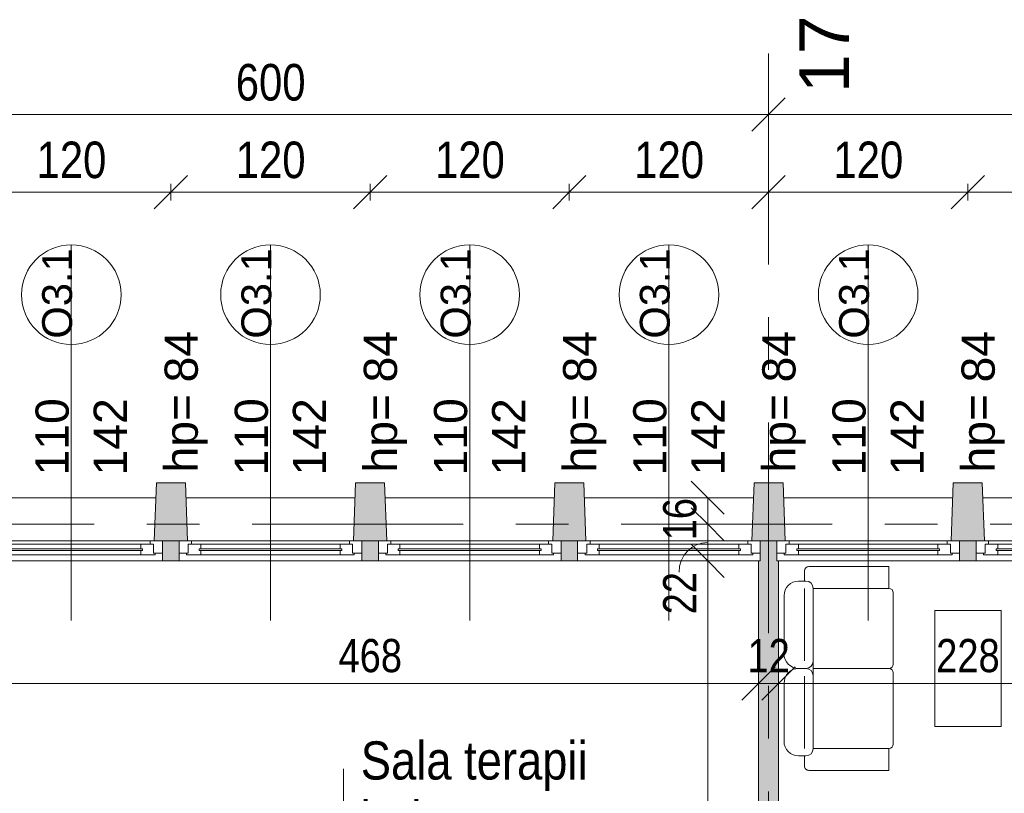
# Model space of a CAD drawing. Header units: centimetres. Extents: x -1737 to 22393, y -8842 to 3838.
# Tile 114 of 174: x -477 to 116, y 3371 to 3837. Entities that reach past the tile are written whole.
import ezdxf

# ---------------------------------------------------------------- set-up
doc = ezdxf.new("R2010")
doc.units = ezdxf.units.CM
doc.linetypes.add('Oś', pattern=[222.25, 127, -31.75, 31.75, -31.75])
for name, color, linetype, lineweight in [('A-ANNO-DIMS', 211, 'Continuous', 13), ('A-ANNO-DIMS-100', 211, 'Continuous', 13), ('A-AREA-IDEN', 2, 'Continuous', 13), ('A-GLAZ', 151, 'Continuous', 13), ('A-GLAZ-IDEN', 152, 'Continuous', 13), ('A-WALL', 113, 'Continuous', 13), ('A-WALL-PATT', 111, 'Continuous', 13), ('I-FURN', 30, 'Continuous', 9), ('S-COLS', 52, 'Continuous', 13), ('S-GRID', 1, 'Continuous', 13), ('S-GRID-IDEN', 1, 'Continuous', 13)]:
    doc.layers.add(name, color=color, linetype=linetype, lineweight=lineweight)
doc.styles.add('Arial Narrow_1', font='ARIALN.TTF', dxfattribs={"height": 22})
doc.styles.add('Arial Narrow_2', font='ARIALN.TTF', dxfattribs={"height": 20})
doc.styles.add('Arial_11', font='arial.ttf', dxfattribs={"height": 0.2})
doc.styles.add('Arial_4', font='arial.ttf', dxfattribs={"height": 30})
doc.styles.add('Arial_5', font='arial.ttf', dxfattribs={"height": 20})
doc.styles.add('Arial_7', font='arial.ttf', dxfattribs={"width": 0.85, "height": 23})
doc.styles.add('Arial_9', font='arial.ttf', dxfattribs={"height": 18})
doc.dimstyles.new('Diagonal_1_100__0_1_', dxfattribs={"dimscale": 30.48, "dimtxt": 22.515481, "dimasz": 0.656168, "dimexe": 0.164042, "dimexo": 0.0625, "dimgap": 0.065617, "dimtad": 1, "dimdec": 1, "dimrnd": 0.1, "dimdsep": 46, "dimtxsty": 'Arial Narrow_1', "dimblk1": 'OBLIQUE', "dimblk2": 'OBLIQUE', "dimsah": 1, "dimcen": 0.09, "dimazin": 0, "dimtfac": 1, "dimtdec": 4, "dimtix": 1, "dimtmove": 0, "dimatfit": 3, "dimfxl": 0, "dimtvp": 1, "dimtolj": 1, "dimtzin": 0, "dimarcsym": 0})
doc.dimstyles.new('Diagonal_1_100__0__wewnętrzne', dxfattribs={"dimscale": 30.48, "dimtxt": 20.468619, "dimasz": 0.656168, "dimexe": 0.164042, "dimexo": 0.0625, "dimgap": 0.032808, "dimtad": 1, "dimdec": 0, "dimdsep": 46, "dimtxsty": 'Arial Narrow_2', "dimblk1": 'OBLIQUE', "dimblk2": 'OBLIQUE', "dimsah": 1, "dimcen": 0.09, "dimazin": 0, "dimtfac": 1, "dimtdec": 4, "dimtix": 1, "dimtmove": 0, "dimatfit": 3, "dimfxl": 0, "dimtvp": 1, "dimtolj": 1, "dimtzin": 0, "dimarcsym": 0})
doc.dimstyles.new('Diagonal_1_100__0__wewnętrzne_1', dxfattribs={"dimscale": 30.48, "dimtxt": 20.468619, "dimasz": 0.656168, "dimexe": 0.164042, "dimexo": 0.0625, "dimgap": 0.032808, "dimtad": 1, "dimdec": 0, "dimdsep": 46, "dimtxsty": 'Arial Narrow_2', "dimblk1": 'OBLIQUE', "dimblk2": 'OBLIQUE', "dimsah": 1, "dimcen": 0.09, "dimazin": 0, "dimtfac": 1, "dimtdec": 4, "dimtix": 1, "dimtmove": 1, "dimatfit": 3, "dimfxl": 0, "dimtvp": 1, "dimtolj": 1, "dimtzin": 0, "dimarcsym": 0})
doc.dimstyles.new('Diagonal_1_100__0__wewnętrzne_2', dxfattribs={"dimscale": 30.48, "dimtxt": 20.468619, "dimasz": 0.656168, "dimexe": 0.164042, "dimexo": 0.0625, "dimgap": 0.032808, "dimtad": 1, "dimdec": 0, "dimdsep": 46, "dimtxsty": 'Arial Narrow_2', "dimblk1": 'OBLIQUE', "dimblk2": 'OBLIQUE', "dimsah": 1, "dimcen": 0.09, "dimazin": 0, "dimtfac": 1, "dimtdec": 4, "dimtix": 1, "dimtmove": 2, "dimatfit": 3, "dimfxl": 0, "dimtvp": 1, "dimtolj": 1, "dimtzin": 0, "dimarcsym": 0})

# ---------------------------------------------------------------- blocks, each defined once
blk = doc.blocks.new('M_Concrete-trapeze-Column - 175_200 x 350mm-1597659-3_piętro I __3_90 m_ - stan projektowany')
at = {"layer": 'S-COLS', "lineweight": 9}
blk.add_hatch(color=253, dxfattribs=at).paths.add_polyline_path([(-6, -17.5), (10, -17.5), (8.75, 17.5), (-8.75, 17.5), (-10, -17.5)], flags=0)
for p, q in [((-8.75, 17.5), (-10, -17.5)), ((8.75, 17.5), (-8.75, 17.5)), ((10, -17.5), (8.75, 17.5)), ((-5, -17.5), (5, -17.5))]:
    blk.add_line(p, q, dxfattribs=at)
blk = doc.blocks.new('M_Concrete-trapeze-Column - 175_200 x 350mm-V2-3_piętro I __3_90 m_ - stan projektowany')
at = {"layer": 'S-COLS', "lineweight": 9}
blk.add_hatch(color=253, dxfattribs=at).paths.add_polyline_path([(-10, 17.5), (-8.75, -17.5), (8.75, -17.5), (10, 17.5), (-5, 17.5)], flags=0)
for p, q in [((-8.75, -17.5), (-10, 17.5)), ((-5, 17.5), (5, 17.5)), ((10, 17.5), (8.75, -17.5)), ((8.75, -17.5), (-8.75, -17.5))]:
    blk.add_line(p, q, dxfattribs=at)
blk = doc.blocks.new('kanapa - kanapa-2220511-3_piętro I __3_90 m_ - stan projektowany')
at = {"layer": 'I-FURN'}
for p, q in [((-2.63, 31.93), (-45.63, 31.93)), ((2.63, 31.93), (45.63, 31.93)), ((-61.42, 29.29), (-61.42, -18.9)), ((-48.26, 29.29), (-61.42, 29.29)), ((-48.26, -16.34), (-48.26, 29.29)), ((0, -16.34), (0, 29.29)), ((61.42, 29.29), (48.26, 29.29)), ((48.26, 29.29), (48.26, -16.34)), ((61.42, -18.9), (61.42, 29.29)), ((0, -16.34), (-48.26, -16.34)), ((48.26, -16.34), (0, -16.34)), ((-52.65, -21.53), (-58.79, -21.53)), ((-52.65, -20.72), (-52.65, -25.11)), ((-48.26, -21.53), (-4.55, -21.53)), ((0, -25.11), (0, -20.72)), ((48.26, -21.53), (4.55, -21.53)), ((52.65, -25.11), (52.65, -20.72)), ((52.65, -21.53), (58.79, -21.53)), ((-43.88, -33.89), (-8.78, -33.89)), ((8.77, -33.89), (43.87, -33.89))]:
    blk.add_line(p, q, dxfattribs=at)
for centre, radius, start, end in [((-45.63, 29.29), 2.63, 90, 180), ((-2.63, 29.29), 2.63, 360, 90), ((2.63, 29.29), 2.63, 90, 180), ((45.63, 29.29), 2.63, 360, 90), ((-48.26, -20.72), 4.39, 90, 180), ((-4.39, -20.72), 4.39, 360, 90), ((4.39, -20.72), 4.39, 90, 180), ((48.26, -20.72), 4.39, 360, 90), ((-58.79, -18.9), 2.63, 180, 270), ((58.79, -18.9), 2.63, 270, 0), ((-43.88, -25.11), 8.77, 180, 270), ((-8.78, -25.11), 8.77, 270, 360), ((8.77, -25.11), 8.77, 180, 270), ((43.87, -25.11), 8.77, 270, 360)]:
    blk.add_arc(centre, radius, start, end, dxfattribs=at)
blk = doc.blocks.new('Blat - Blat-1245948-3_piętro I __3_90 m_ - stan projektowany')
at = {"layer": 'I-FURN'}
for p, q in [((0, 40), (0, 0)), ((70, 40), (0, 40)), ((70, 0), (70, 40)), ((0, 0), (70, 0))]:
    blk.add_line(p, q, dxfattribs=at)
blk = doc.blocks.new('Okno - automatyczna etykieta - 110x142-2493867-3_piętro I __3_90 m_ - stan projektowany')
at = {"layer": 'A-GLAZ'}
for p, q in [((-55, 14.5), (-49.5, 14.5)), ((-55, 7), (-55, 14.5)), ((-50.5, 15.5), (-42, 15.5)), ((-50.5, 14.5), (-50.5, 15.5)), ((-49.5, 14.5), (-50.5, 14.5)), ((-49.5, 9), (-49.5, 14.5)), ((-49.5, 14.5), (-49.5, 9)), ((-43, 11.75), (-43, 12.75)), ((-43, 12.75), (43, 12.75)), ((-43, 12.75), (-43, 11.75)), ((-42, 12.75), (-43, 12.75)), ((-42, 15.5), (-42, 12.75)), ((42, 15.5), (-42, 15.5)), ((42, 15.5), (50.5, 15.5)), ((42, 12.75), (42, 15.5)), ((43, 12.75), (42, 12.75)), ((43, 12.75), (43, 11.75)), ((43, 11.75), (43, 12.75)), ((49.5, 14.5), (49.5, 9)), ((50.5, 14.5), (49.5, 14.5)), ((49.5, 14.5), (55, 14.5)), ((49.5, 9), (49.5, 14.5)), ((50.5, 15.5), (50.5, 14.5)), ((55, 14.5), (55, 7)), ((-47.5, 7), (-55, 7)), ((-55, 7), (55, 7)), ((-42, 9), (-49.5, 9)), ((-49.5, 9), (-47.5, 9)), ((-47.5, 9), (-47.5, 7)), ((47.5, 7), (-47.5, 7)), ((43, 11.75), (-43, 11.75)), ((-43, 11.75), (-42, 11.75)), ((-42, 11.75), (-42, 9)), ((42, 9), (-42, 9)), ((42, 11.75), (43, 11.75)), ((42, 9), (42, 11.75)), ((49.5, 9), (42, 9)), ((47.5, 9), (49.5, 9)), ((47.5, 7), (47.5, 9)), ((55, 7), (47.5, 7))]:
    blk.add_line(p, q, dxfattribs=at)
blk = doc.blocks.new('Okno - automatyczna etykieta - 110x142-2493665-3_piętro I __3_90 m_ - stan projektowany')
at = {"layer": 'A-GLAZ'}
for p, q in [((-47.5, -7), (-55, -7)), ((-55, -7), (-55, -14.5)), ((-55, -7), (55, -7)), ((-42, -9), (-49.5, -9)), ((-49.5, -9), (-49.5, -14.5)), ((-49.5, -14.5), (-49.5, -9)), ((-49.5, -9), (-47.5, -9)), ((-47.5, -9), (-47.5, -7)), ((47.5, -7), (-47.5, -7)), ((43, -11.75), (-43, -11.75)), ((-43, -11.75), (-43, -12.75)), ((-43, -12.75), (-43, -11.75)), ((-43, -11.75), (-42, -11.75)), ((-42, -11.75), (-42, -9)), ((42, -9), (-42, -9)), ((49.5, -9), (42, -9)), ((42, -9), (42, -11.75)), ((42, -11.75), (43, -11.75)), ((43, -12.75), (43, -11.75)), ((43, -11.75), (43, -12.75)), ((55, -7), (47.5, -7)), ((47.5, -7), (47.5, -9)), ((47.5, -9), (49.5, -9)), ((49.5, -14.5), (49.5, -9)), ((49.5, -9), (49.5, -14.5)), ((55, -14.5), (55, -7)), ((-55, -14.5), (-49.5, -14.5)), ((-49.5, -14.5), (-50.5, -14.5)), ((-50.5, -14.5), (-50.5, -15.5)), ((-50.5, -15.5), (-42, -15.5)), ((-43, -12.75), (43, -12.75)), ((-42, -12.75), (-43, -12.75)), ((-42, -15.5), (-42, -12.75)), ((42, -15.5), (-42, -15.5)), ((42, -12.75), (42, -15.5)), ((43, -12.75), (42, -12.75)), ((42, -15.5), (50.5, -15.5)), ((50.5, -14.5), (49.5, -14.5)), ((49.5, -14.5), (55, -14.5)), ((50.5, -15.5), (50.5, -14.5))]:
    blk.add_line(p, q, dxfattribs=at)
blk = doc.blocks.new('DIMBLOCK100-3_piętro I __3_90 m_ - stan projektowany')
at = {"layer": 'A-ANNO-DIMS-100', "transparency": 16777216}
for p, q in [((-62.29, 3511.33), (-72.29, 3521.33)), ((-67.29, 3511.33), (-57.29, 3511.33)), ((-62.29, 3511.33), (-67.29, 3511.33)), ((-62.29, 3116.33), (-62.29, 3511.33)), ((-62.29, 3511.33), (-52.29, 3501.33)), ((-62.29, 3116.33), (-72.29, 3126.33)), ((-67.29, 3116.33), (-57.29, 3116.33)), ((-62.29, 3116.33), (-67.29, 3116.33)), ((-62.29, 3116.33), (-52.29, 3106.33))]:
    blk.add_line(p, q, dxfattribs=at)
at = {"layer": 'A-ANNO-DIMS-100', "color": 0, "transparency": 16777216, "insert": (-89.14, 3254.99), "char_height": 20, "width": 45.6158, "attachment_point": 1, "rotation": 90, "line_spacing_factor": 0.974696, "style": 'Arial Narrow_2'}
blk.add_mtext('395', dxfattribs=at)
blk = doc.blocks.new('_Oblique')
at = {"color": 0, "linetype": 'ByBlock', "lineweight": -2}
blk.add_line((-0.5, -0.5), (0.5, 0.5), dxfattribs=at)
blk = doc.blocks.new('DIMBLOCK101-3_piętro I __3_90 m_ - stan projektowany')
at = {"layer": 'A-ANNO-DIMS-100', "transparency": 16777216}
for p, q in [((-62.29, 3533.33), (-72.29, 3543.33)), ((-67.29, 3533.33), (-57.29, 3533.33)), ((-62.29, 3533.33), (-67.29, 3533.33)), ((-62.29, 3511.33), (-62.29, 3533.33)), ((-62.29, 3533.33), (-52.29, 3523.33)), ((-62.29, 3511.33), (-72.29, 3521.33)), ((-67.29, 3511.33), (-57.29, 3511.33)), ((-62.29, 3511.33), (-67.29, 3511.33)), ((-62.29, 3511.33), (-52.29, 3501.33))]:
    blk.add_line(p, q, dxfattribs=at)
blk.add_ellipse((-62.29, 3504.42), major_axis=(0, 17.9), ratio=0.96331, start_param=0, end_param=1.570796, dxfattribs=at)
at = {"layer": 'A-ANNO-DIMS-100', "color": 0, "transparency": 16777216, "insert": (-89.14, 3479.08), "char_height": 20, "width": 30.4105, "attachment_point": 1, "rotation": 90, "line_spacing_factor": 0.974696, "style": 'Arial Narrow_2'}
blk.add_mtext('22', dxfattribs=at)
blk = doc.blocks.new('DIMBLOCK102-3_piętro I __3_90 m_ - stan projektowany')
at = {"layer": 'A-ANNO-DIMS-100', "transparency": 16777216}
for p, q in [((-62.29, 3549.33), (-72.29, 3559.33)), ((-67.29, 3549.33), (-57.29, 3549.33)), ((-62.29, 3549.33), (-67.29, 3549.33)), ((-62.29, 3533.33), (-62.29, 3549.33)), ((-62.29, 3549.33), (-52.29, 3539.33)), ((-62.29, 3533.33), (-72.29, 3543.33)), ((-67.29, 3533.33), (-57.29, 3533.33)), ((-62.29, 3533.33), (-67.29, 3533.33)), ((-62.29, 3533.33), (-52.29, 3523.33))]:
    blk.add_line(p, q, dxfattribs=at)
at = {"layer": 'A-ANNO-DIMS-100', "color": 0, "transparency": 16777216, "insert": (-89.14, 3523.66), "char_height": 20, "width": 30.4105, "attachment_point": 1, "rotation": 90, "line_spacing_factor": 0.974696, "style": 'Arial Narrow_2'}
blk.add_mtext('16', dxfattribs=at)
blk = doc.blocks.new('DIMBLOCK106-3_piętro I __3_90 m_ - stan projektowany')
at = {"layer": 'A-ANNO-DIMS-100', "transparency": 16777216}
for p, q in [((-625.62, 3780.24), (-615.62, 3790.24)), ((-25.62, 3780.24), (-15.62, 3790.24)), ((-625.62, 3785.24), (-625.62, 3775.24)), ((-625.62, 3780.24), (-625.62, 3785.24)), ((-25.62, 3785.24), (-25.62, 3775.24)), ((-25.62, 3780.24), (-25.62, 3785.24)), ((-625.62, 3780.24), (-635.62, 3770.24)), ((-625.62, 3780.24), (-25.62, 3780.24)), ((-25.62, 3780.24), (-35.62, 3770.24))]:
    blk.add_line(p, q, dxfattribs=at)
at = {"layer": 'A-ANNO-DIMS-100', "color": 0, "transparency": 16777216, "insert": (-346.53, 3810.67), "char_height": 22, "width": 50.1774, "attachment_point": 1, "line_spacing_factor": 0.974696, "style": 'Arial Narrow_1'}
blk.add_mtext('600', dxfattribs=at)
blk = doc.blocks.new('DIMBLOCK107-3_piętro I __3_90 m_ - stan projektowany')
at = {"layer": 'A-ANNO-DIMS-100', "transparency": 16777216}
for p, q in [((-25.62, 3780.24), (-15.62, 3790.24)), ((574.38, 3780.24), (584.38, 3790.24)), ((-25.62, 3785.24), (-25.62, 3775.24)), ((-25.62, 3780.24), (-25.62, 3785.24)), ((574.38, 3785.24), (574.38, 3775.24)), ((574.38, 3780.24), (574.38, 3785.24)), ((-25.62, 3780.24), (-35.62, 3770.24)), ((-25.62, 3780.24), (574.38, 3780.24)), ((574.38, 3780.24), (564.38, 3770.24))]:
    blk.add_line(p, q, dxfattribs=at)
at = {"layer": 'A-ANNO-DIMS-100', "color": 0, "transparency": 16777216, "insert": (253.47, 3810.67), "char_height": 22, "width": 50.1774, "attachment_point": 1, "line_spacing_factor": 0.974696, "style": 'Arial Narrow_1'}
blk.add_mtext('600', dxfattribs=at)
blk = doc.blocks.new('DIMBLOCK121-3_piętro I __3_90 m_ - stan projektowany')
at = {"layer": 'A-ANNO-DIMS-100', "transparency": 16777216}
for p, q in [((94.38, 3733.49), (104.38, 3743.49)), ((214.38, 3733.49), (224.38, 3743.49)), ((94.38, 3728.49), (94.38, 3738.49)), ((214.38, 3728.49), (214.38, 3738.49)), ((94.38, 3733.49), (84.38, 3723.49)), ((214.38, 3733.49), (94.38, 3733.49)), ((94.38, 3733.49), (94.38, 3728.49)), ((214.38, 3733.49), (204.38, 3723.49)), ((214.38, 3733.49), (214.38, 3728.49))]:
    blk.add_line(p, q, dxfattribs=at)
at = {"layer": 'A-ANNO-DIMS-100', "color": 0, "transparency": 16777216, "insert": (133.47, 3763.92), "char_height": 22, "width": 50.1774, "attachment_point": 1, "line_spacing_factor": 0.974696, "style": 'Arial Narrow_1'}
blk.add_mtext('120', dxfattribs=at)
blk = doc.blocks.new('DIMBLOCK122-3_piętro I __3_90 m_ - stan projektowany')
at = {"layer": 'A-ANNO-DIMS-100', "transparency": 16777216}
for p, q in [((-25.62, 3733.49), (-15.62, 3743.49)), ((94.38, 3733.49), (104.38, 3743.49)), ((-25.62, 3728.49), (-25.62, 3738.49)), ((94.38, 3728.49), (94.38, 3738.49)), ((-25.62, 3733.49), (-35.62, 3723.49)), ((94.38, 3733.49), (-25.62, 3733.49)), ((-25.62, 3733.49), (-25.62, 3728.49)), ((94.38, 3733.49), (84.38, 3723.49)), ((94.38, 3733.49), (94.38, 3728.49))]:
    blk.add_line(p, q, dxfattribs=at)
at = {"layer": 'A-ANNO-DIMS-100', "color": 0, "transparency": 16777216, "insert": (13.47, 3763.92), "char_height": 22, "width": 50.1774, "attachment_point": 1, "line_spacing_factor": 0.974696, "style": 'Arial Narrow_1'}
blk.add_mtext('120', dxfattribs=at)
blk = doc.blocks.new('DIMBLOCK123-3_piętro I __3_90 m_ - stan projektowany')
at = {"layer": 'A-ANNO-DIMS-100', "transparency": 16777216}
for p, q in [((-145.62, 3733.49), (-135.62, 3743.49)), ((-25.62, 3733.49), (-15.62, 3743.49)), ((-145.62, 3728.49), (-145.62, 3738.49)), ((-25.62, 3728.49), (-25.62, 3738.49)), ((-145.62, 3733.49), (-155.62, 3723.49)), ((-25.62, 3733.49), (-145.62, 3733.49)), ((-145.62, 3733.49), (-145.62, 3728.49)), ((-25.62, 3733.49), (-35.62, 3723.49)), ((-25.62, 3733.49), (-25.62, 3728.49))]:
    blk.add_line(p, q, dxfattribs=at)
at = {"layer": 'A-ANNO-DIMS-100', "color": 0, "transparency": 16777216, "insert": (-106.53, 3763.92), "char_height": 22, "width": 50.1774, "attachment_point": 1, "line_spacing_factor": 0.974696, "style": 'Arial Narrow_1'}
blk.add_mtext('120', dxfattribs=at)
blk = doc.blocks.new('DIMBLOCK124-3_piętro I __3_90 m_ - stan projektowany')
at = {"layer": 'A-ANNO-DIMS-100', "transparency": 16777216}
for p, q in [((-265.62, 3733.49), (-255.62, 3743.49)), ((-145.62, 3733.49), (-135.62, 3743.49)), ((-265.62, 3728.49), (-265.62, 3738.49)), ((-145.62, 3728.49), (-145.62, 3738.49)), ((-265.62, 3733.49), (-275.62, 3723.49)), ((-145.62, 3733.49), (-265.62, 3733.49)), ((-265.62, 3733.49), (-265.62, 3728.49)), ((-145.62, 3733.49), (-155.62, 3723.49)), ((-145.62, 3733.49), (-145.62, 3728.49))]:
    blk.add_line(p, q, dxfattribs=at)
at = {"layer": 'A-ANNO-DIMS-100', "color": 0, "transparency": 16777216, "insert": (-226.53, 3763.92), "char_height": 22, "width": 50.1774, "attachment_point": 1, "line_spacing_factor": 0.974696, "style": 'Arial Narrow_1'}
blk.add_mtext('120', dxfattribs=at)
blk = doc.blocks.new('DIMBLOCK125-3_piętro I __3_90 m_ - stan projektowany')
at = {"layer": 'A-ANNO-DIMS-100', "transparency": 16777216}
for p, q in [((-385.62, 3733.49), (-375.62, 3743.49)), ((-265.62, 3733.49), (-255.62, 3743.49)), ((-385.62, 3728.49), (-385.62, 3738.49)), ((-265.62, 3728.49), (-265.62, 3738.49)), ((-385.62, 3733.49), (-395.62, 3723.49)), ((-265.62, 3733.49), (-385.62, 3733.49)), ((-385.62, 3733.49), (-385.62, 3728.49)), ((-265.62, 3733.49), (-275.62, 3723.49)), ((-265.62, 3733.49), (-265.62, 3728.49))]:
    blk.add_line(p, q, dxfattribs=at)
at = {"layer": 'A-ANNO-DIMS-100', "color": 0, "transparency": 16777216, "insert": (-346.53, 3763.92), "char_height": 22, "width": 50.1774, "attachment_point": 1, "line_spacing_factor": 0.974696, "style": 'Arial Narrow_1'}
blk.add_mtext('120', dxfattribs=at)
blk = doc.blocks.new('DIMBLOCK126-3_piętro I __3_90 m_ - stan projektowany')
at = {"layer": 'A-ANNO-DIMS-100', "transparency": 16777216}
for p, q in [((-505.62, 3733.49), (-495.62, 3743.49)), ((-385.62, 3733.49), (-375.62, 3743.49)), ((-505.62, 3728.49), (-505.62, 3738.49)), ((-385.62, 3728.49), (-385.62, 3738.49)), ((-505.62, 3733.49), (-515.62, 3723.49)), ((-385.62, 3733.49), (-505.62, 3733.49)), ((-505.62, 3733.49), (-505.62, 3728.49)), ((-385.62, 3733.49), (-395.62, 3723.49)), ((-385.62, 3733.49), (-385.62, 3728.49))]:
    blk.add_line(p, q, dxfattribs=at)
at = {"layer": 'A-ANNO-DIMS-100', "color": 0, "transparency": 16777216, "insert": (-466.53, 3763.92), "char_height": 22, "width": 50.1774, "attachment_point": 1, "line_spacing_factor": 0.974696, "style": 'Arial Narrow_1'}
blk.add_mtext('120', dxfattribs=at)
blk = doc.blocks.new('DIMBLOCK159-3_piętro I __3_90 m_ - stan projektowany')
at = {"layer": 'A-ANNO-DIMS-100', "transparency": 16777216}
for p, q in [((-499.62, 3437.38), (-489.62, 3447.38)), ((-31.62, 3437.38), (-21.62, 3447.38)), ((-499.62, 3432.38), (-499.62, 3442.38)), ((-31.62, 3442.38), (-31.62, 3432.38)), ((-31.62, 3437.38), (-31.62, 3442.38)), ((-499.62, 3437.38), (-509.62, 3427.38)), ((-499.62, 3437.38), (-31.62, 3437.38)), ((-499.62, 3437.38), (-499.62, 3432.38)), ((-31.62, 3437.38), (-41.62, 3427.38))]:
    blk.add_line(p, q, dxfattribs=at)
at = {"layer": 'A-ANNO-DIMS-100', "color": 0, "transparency": 16777216, "insert": (-284.63, 3464.22), "char_height": 20, "width": 45.6158, "attachment_point": 1, "line_spacing_factor": 0.974696, "style": 'Arial Narrow_2'}
blk.add_mtext('468', dxfattribs=at)
blk = doc.blocks.new('DIMBLOCK160-3_piętro I __3_90 m_ - stan projektowany')
at = {"layer": 'A-ANNO-DIMS-100', "transparency": 16777216}
for p, q in [((-31.62, 3437.38), (-21.62, 3447.38)), ((-19.62, 3437.38), (-9.62, 3447.38)), ((-31.62, 3442.38), (-31.62, 3432.38)), ((-31.62, 3437.38), (-31.62, 3442.38)), ((-19.62, 3442.38), (-19.62, 3432.38)), ((-19.62, 3437.38), (-19.62, 3442.38)), ((-31.62, 3437.38), (-41.62, 3427.38)), ((-31.62, 3437.38), (-19.62, 3437.38)), ((-19.62, 3437.38), (-29.62, 3427.38))]:
    blk.add_line(p, q, dxfattribs=at)
at = {"layer": 'A-ANNO-DIMS-100', "color": 0, "transparency": 16777216, "insert": (-38.29, 3464.22), "char_height": 20, "width": 30.4105, "attachment_point": 1, "line_spacing_factor": 0.974696, "style": 'Arial Narrow_2'}
blk.add_mtext('12', dxfattribs=at)
blk = doc.blocks.new('DIMBLOCK161-3_piętro I __3_90 m_ - stan projektowany')
at = {"layer": 'A-ANNO-DIMS-100', "transparency": 16777216}
for p, q in [((-19.62, 3437.38), (-9.62, 3447.38)), ((208.38, 3437.38), (218.38, 3447.38)), ((-19.62, 3442.38), (-19.62, 3432.38)), ((-19.62, 3437.38), (-19.62, 3442.38)), ((208.38, 3442.38), (208.38, 3432.38)), ((208.38, 3437.38), (208.38, 3442.38)), ((-19.62, 3437.38), (-29.62, 3427.38)), ((-19.62, 3437.38), (208.38, 3437.38)), ((208.38, 3437.38), (198.38, 3427.38))]:
    blk.add_line(p, q, dxfattribs=at)
at = {"layer": 'A-ANNO-DIMS-100', "color": 0, "transparency": 16777216, "insert": (75.37, 3464.22), "char_height": 20, "width": 45.6158, "attachment_point": 1, "line_spacing_factor": 0.974696, "style": 'Arial Narrow_2'}
blk.add_mtext('228', dxfattribs=at)
blk = doc.blocks.new('METKA_POMIESZCZENIA2 - Rozbudowana krótka - bez ramki-2403173-3_piętro I __3_90 m_ - stan projektowany')
at = {"layer": 'A-AREA-IDEN'}
for p, q in [((0, 0.425), (0, 0)), ((0.0976, 0), (-0.8, 0)), ((-0.8, 0), (0.8, 0)), ((0, 0), (0, -0.425))]:
    blk.add_line(p, q, dxfattribs=at)
blk = doc.blocks.new('Okno_PG_typ 100 - metka _wys_parapetu-2491532-3_piętro I __3_90 m_ - stan projektowany')
at = {"layer": 'A-GLAZ-IDEN'}
blk.add_line((0, -1.8946), (0, 0.3677), dxfattribs=at)
blk.add_circle((0, 0.0677), 0.3, dxfattribs=at)
at = {"layer": 'A-GLAZ-IDEN', "insert": (0.5622, -1.0037), "char_height": 0.2, "width": 0.4949, "attachment_point": 1, "rotation": 90, "line_spacing_factor": 0.936439, "style": 'Arial_11'}
blk.add_mtext('\\pt1.27,2.54,3.81,5.08,6.35,7.62,8.89,10.16,11.43,12.7,13.97,15.24,16.51,17.78,19.05,20.32,21.59,22.86,24.13,25.4,26.67,27.94,29.21,30.48,31.75,33.02,34.29,35.56,36.83,38.1,39.37,40.64;hp=', dxfattribs=at)

msp = doc.modelspace()

# ---------------------------------------------------------------- hatches: boundary and pattern name
at = {"layer": 'A-WALL-PATT'}
h = msp.add_hatch(color=9, dxfattribs=at)
h.paths.add_polyline_path([(-150.62, 3511.33), (-140.62, 3511.33), (-140.62, 3523.33), (-150.62, 3523.33), (-150.62, 3515.83)], flags=0)
h.paths.add_polyline_path([(-745.12, 3511.33), (-740.62, 3511.33), (-740.62, 3523.33), (-750.62, 3523.33), (-750.62, 3511.33), (-746.12, 3511.33)], flags=0)
h.paths.add_polyline_path([(453.88, 3511.33), (459.38, 3511.33), (459.38, 3523.33), (449.38, 3523.33), (449.38, 3511.33)], flags=0)
h.paths.add_polyline_path([(-625.12, 3511.33), (-620.62, 3511.33), (-620.62, 3523.33), (-630.62, 3523.33), (-630.62, 3511.33)], flags=0)
h.paths.add_polyline_path([(-1110.62, 3511.33), (-1100.62, 3511.33), (-1100.62, 3523.33), (-1110.62, 3523.33)], flags=0)
h.paths.add_polyline_path([(-505.12, 3511.33), (-500.62, 3511.33), (-500.62, 3523.33), (-510.62, 3523.33), (-510.62, 3511.33), (-505.62, 3511.33)], flags=0)
h.paths.add_polyline_path([(339.38, 3511.33), (339.38, 3523.33), (329.38, 3523.33), (329.38, 3511.33), (334.88, 3511.33)], flags=0)
h.paths.add_polyline_path([(-385.12, 3511.33), (-380.62, 3511.33), (-380.62, 3523.33), (-390.62, 3523.33), (-390.62, 3511.33)], flags=0)
h.paths.add_polyline_path([(-1220.62, 3511.33), (-1220.62, 3523.33), (-1232.62, 3523.33), (-1232.62, 3511.33), (-1221.39, 3511.33)], flags=0)
h.paths.add_polyline_path([(213.88, 3511.33), (219.38, 3511.33), (219.34, 3523.33), (209.38, 3523.33), (209.38, 3511.33)], flags=0)
h.paths.add_polyline_path([(-265.12, 3511.33), (-260.62, 3511.33), (-260.62, 3523.33), (-270.62, 3523.33), (-270.62, 3511.33), (-266.12, 3511.33)], flags=0)
h.paths.add_polyline_path([(-922.62, 3511.33), (-860.62, 3511.33), (-860.62, 3523.33), (-875.62, 3523.33), (-874.69, 3549.33), (-976.55, 3549.33), (-975.62, 3523.33), (-990.62, 3523.33), (-990.62, 3511.33), (-947.62, 3511.33)], flags=0)
h.paths.add_polyline_path([(89.38, 3511.33), (99.38, 3511.33), (99.38, 3523.33), (89.38, 3523.33), (89.38, 3515.83)], flags=0)
h.paths.add_polyline_path([(-25.12, 3511.33), (-20.62, 3511.33), (-20.62, 3523.33), (-30.62, 3523.33), (-30.62, 3511.33), (-26.12, 3511.33)], flags=0)
msp.add_hatch(color=9, dxfattribs=at).paths.add_polyline_path([(-19.62, 3103.83), (-19.62, 3511.33), (-31.62, 3511.33), (-31.62, 3103.83), (-20.62, 3103.83)], flags=0)

# ---------------------------------------------------------------- linework, layer by layer
at = {"layer": 'A-WALL', "lineweight": 9}
for p, q in [((-496.55, 3549.33), (-394.69, 3549.33)), ((-376.55, 3549.33), (-274.69, 3549.33)), ((-256.55, 3549.33), (-154.69, 3549.33)), ((-136.55, 3549.33), (-34.69, 3549.33)), ((-16.55, 3549.33), (85.31, 3549.33)), ((103.45, 3549.33), (205.31, 3549.33)), ((-30.62, 3511.33), (-500.62, 3511.33)), ((-390.62, 3515.83), (-390.62, 3511.33)), ((-380.62, 3511.33), (-380.62, 3515.83)), ((-270.62, 3515.83), (-270.62, 3511.33)), ((-260.62, 3511.33), (-260.62, 3515.83)), ((-150.62, 3515.83), (-150.62, 3511.33)), ((-140.62, 3511.33), (-140.62, 3515.83)), ((-31.62, 3511.33), (-31.62, 3116.33)), ((-30.62, 3515.83), (-30.62, 3511.33)), ((-20.62, 3511.33), (-20.62, 3515.83)), ((209.38, 3511.33), (-20.62, 3511.33)), ((-19.62, 3065.83), (-19.62, 3511.33)), ((89.38, 3515.83), (89.38, 3511.33)), ((99.38, 3511.33), (99.38, 3515.83))]:
    msp.add_line(p, q, dxfattribs=at)
at = {"layer": 'S-GRID', "linetype": 'Oś'}
for p, q in [((-25.62, 3816.92), (-25.62, 2843.33)), ((-1225.62, 3533.33), (1983.25, 3533.33))]:
    msp.add_line(p, q, dxfattribs=at)

# ---------------------------------------------------------------- block references
at = {"layer": 'A-AREA-IDEN', "xscale": 99.99999999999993, "yscale": 99.99999999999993, "zscale": 99.99999999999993}
msp.add_blockref('METKA_POMIESZCZENIA2 - Rozbudowana krótka - bez ramki-2403173-3_piętro I __3_90 m_ - stan projektowany', (-281.67, 3343.47), dxfattribs=at)
at = {"layer": 'A-GLAZ', "rotation": 180}
for p in [(-445.62, 3530.33), (-205.62, 3530.33), (34.38, 3530.33)]:
    msp.add_blockref('Okno - automatyczna etykieta - 110x142-2493867-3_piętro I __3_90 m_ - stan projektowany', p, dxfattribs=at)
at = {"layer": 'A-GLAZ'}
for p in [(-325.62, 3530.33), (-85.62, 3530.33), (154.38, 3530.33)]:
    msp.add_blockref('Okno - automatyczna etykieta - 110x142-2493665-3_piętro I __3_90 m_ - stan projektowany', p, dxfattribs=at)
at = {"layer": 'A-GLAZ-IDEN', "xscale": 99.99999999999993, "yscale": 99.99999999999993, "zscale": 99.99999999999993}
for p in [(-445.62, 3664.88), (-325.62, 3664.88), (-205.62, 3664.88), (-85.62, 3664.88), (34.38, 3664.88)]:
    msp.add_blockref('Okno_PG_typ 100 - metka _wys_parapetu-2491532-3_piętro I __3_90 m_ - stan projektowany', p, dxfattribs=at)
at = {"layer": 'I-FURN'}
for name, p, rotation in [('kanapa - kanapa-2220511-3_piętro I __3_90 m_ - stan projektowany', (17.59, 3446.46), 270), ('Blat - Blat-1245948-3_piętro I __3_90 m_ - stan projektowany', (74.52, 3481.46), 269.9999999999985)]:
    msp.add_blockref(name, p, dxfattribs=dict(at, rotation=rotation))
at = {"layer": 'S-COLS', "lineweight": 9}
for p in [(-385.62, 3540.83), (-265.62, 3540.83), (-145.62, 3540.83), (-25.62, 3540.83)]:
    msp.add_blockref('M_Concrete-trapeze-Column - 175_200 x 350mm-1597659-3_piętro I __3_90 m_ - stan projektowany', p, dxfattribs=at)
at = {"layer": 'S-COLS', "lineweight": 9, "rotation": 180}
msp.add_blockref('M_Concrete-trapeze-Column - 175_200 x 350mm-V2-3_piętro I __3_90 m_ - stan projektowany', (94.38, 3540.83), dxfattribs=at)

# ---------------------------------------------------------------- texts
at = {"layer": 'A-AREA-IDEN', "insert": (-271.24, 3336.69), "char_height": 23, "width": 134.98, "attachment_point": 7, "line_spacing_factor": 0.936439, "style": 'Arial_7'}
msp.add_mtext('\\pt84.99995,169.9999,255.00008,340.00003,424.99998,509.99993,595.00011,680.00006,765.00001,849.99996,934.99991,1020.00009,1105.00004,1189.99999,1274.99994,1359.99989,1445.00007,1530.00002,1614.99997,1699.99992,1785.0001,1870.00005,1955,2039.99995,2124.9999,2210.00008,2295.00003,2379.99998,2464.99993,2550.00011,2635.00006,2720.00001;Sala terapii\\Pindyw.', dxfattribs=at)
at = {"layer": 'A-GLAZ-IDEN', "rotation": 90, "line_spacing_factor": 0.936439}
for s, insert, char_height, width, attachment_point, style in [('\\pt127.00008,253.99998,381.00006,507.99996,635.00004,761.99994,889.00002,1015.99992,1143,1270.00008,1396.99998,1524.00006,1650.99996,1778.00004,1904.99994,2032.00002,2158.99992,2286,2413.00008,2539.99998,2667.00006,2793.99996,2921.00004,3047.99994,3175.00002,3301.99992,3429,3556.00008,3682.99998,3810.00006,3936.99996,4064.00004;O3.1', (-454.01, 3672.42), 18, 54.3, 5, 'Arial_9'), ('\\pt127.00008,253.99998,381.00006,507.99996,635.00004,761.99994,889.00002,1015.99992,1143,1270.00008,1396.99998,1524.00006,1650.99996,1778.00004,1904.99994,2032.00002,2158.99992,2286,2413.00008,2539.99998,2667.00006,2793.99996,2921.00004,3047.99994,3175.00002,3301.99992,3429,3556.00008,3682.99998,3810.00006,3936.99996,4064.00004;O3.1', (-334.01, 3672.42), 18, 54.3, 5, 'Arial_9'), ('\\pt127.00008,253.99998,381.00006,507.99996,635.00004,761.99994,889.00002,1015.99992,1143,1270.00008,1396.99998,1524.00006,1650.99996,1778.00004,1904.99994,2032.00002,2158.99992,2286,2413.00008,2539.99998,2667.00006,2793.99996,2921.00004,3047.99994,3175.00002,3301.99992,3429,3556.00008,3682.99998,3810.00006,3936.99996,4064.00004;O3.1', (-214.01, 3672.42), 18, 54.3, 5, 'Arial_9'), ('\\pt127.00008,253.99998,381.00006,507.99996,635.00004,761.99994,889.00002,1015.99992,1143,1270.00008,1396.99998,1524.00006,1650.99996,1778.00004,1904.99994,2032.00002,2158.99992,2286,2413.00008,2539.99998,2667.00006,2793.99996,2921.00004,3047.99994,3175.00002,3301.99992,3429,3556.00008,3682.99998,3810.00006,3936.99996,4064.00004;O3.1', (-94.01, 3672.42), 18, 54.3, 5, 'Arial_9'), ('\\pt127.00008,253.99998,381.00006,507.99996,635.00004,761.99994,889.00002,1015.99992,1143,1270.00008,1396.99998,1524.00006,1650.99996,1778.00004,1904.99994,2032.00002,2158.99992,2286,2413.00008,2539.99998,2667.00006,2793.99996,2921.00004,3047.99994,3175.00002,3301.99992,3429,3556.00008,3682.99998,3810.00006,3936.99996,4064.00004;O3.1', (25.99, 3672.42), 18, 54.3, 5, 'Arial_9'), ('\\pt127,254,381,508,635,762,889,1016,1143,1270,1397,1524,1651,1778,1905,2032,2159,2286,2413,2540,2667,2794,2921,3048,3175,3302,3429,3556,3683,3810,3937,4064;84', (-389.4, 3618.79), 20, 32.4, 1, 'Arial_5'), ('\\pt127,254,381,508,635,762,889,1016,1143,1270,1397,1524,1651,1778,1905,2032,2159,2286,2413,2540,2667,2794,2921,3048,3175,3302,3429,3556,3683,3810,3937,4064;84', (-269.4, 3618.79), 20, 32.4, 1, 'Arial_5'), ('\\pt127,254,381,508,635,762,889,1016,1143,1270,1397,1524,1651,1778,1905,2032,2159,2286,2413,2540,2667,2794,2921,3048,3175,3302,3429,3556,3683,3810,3937,4064;84', (-149.4, 3618.79), 20, 32.4, 1, 'Arial_5'), ('\\pt127,254,381,508,635,762,889,1016,1143,1270,1397,1524,1651,1778,1905,2032,2159,2286,2413,2540,2667,2794,2921,3048,3175,3302,3429,3556,3683,3810,3937,4064;84', (-29.4, 3618.79), 20, 32.4, 1, 'Arial_5'), ('\\pt127,254,381,508,635,762,889,1016,1143,1270,1397,1524,1651,1778,1905,2032,2159,2286,2413,2540,2667,2794,2921,3048,3175,3302,3429,3556,3683,3810,3937,4064;84', (90.6, 3618.79), 20, 32.4, 1, 'Arial_5'), ('\\pt127,254,381,508,635,762,889,1016,1143,1270,1397,1524,1651,1778,1905,2032,2159,2286,2413,2540,2667,2794,2921,3048,3175,3302,3429,3556,3683,3810,3937,4064;110', (-457.02, 3586), 20, 48.3, 5, 'Arial_5'), ('\\pt127,254,381,508,635,762,889,1016,1143,1270,1397,1524,1651,1778,1905,2032,2159,2286,2413,2540,2667,2794,2921,3048,3175,3302,3429,3556,3683,3810,3937,4064;142', (-422.14, 3586), 20, 48.3, 5, 'Arial_5'), ('\\pt127,254,381,508,635,762,889,1016,1143,1270,1397,1524,1651,1778,1905,2032,2159,2286,2413,2540,2667,2794,2921,3048,3175,3302,3429,3556,3683,3810,3937,4064;110', (-337.02, 3586), 20, 48.3, 5, 'Arial_5'), ('\\pt127,254,381,508,635,762,889,1016,1143,1270,1397,1524,1651,1778,1905,2032,2159,2286,2413,2540,2667,2794,2921,3048,3175,3302,3429,3556,3683,3810,3937,4064;142', (-302.14, 3586), 20, 48.3, 5, 'Arial_5'), ('\\pt127,254,381,508,635,762,889,1016,1143,1270,1397,1524,1651,1778,1905,2032,2159,2286,2413,2540,2667,2794,2921,3048,3175,3302,3429,3556,3683,3810,3937,4064;110', (-217.02, 3586), 20, 48.3, 5, 'Arial_5'), ('\\pt127,254,381,508,635,762,889,1016,1143,1270,1397,1524,1651,1778,1905,2032,2159,2286,2413,2540,2667,2794,2921,3048,3175,3302,3429,3556,3683,3810,3937,4064;142', (-182.14, 3586), 20, 48.3, 5, 'Arial_5'), ('\\pt127,254,381,508,635,762,889,1016,1143,1270,1397,1524,1651,1778,1905,2032,2159,2286,2413,2540,2667,2794,2921,3048,3175,3302,3429,3556,3683,3810,3937,4064;110', (-97.02, 3586), 20, 48.3, 5, 'Arial_5'), ('\\pt127,254,381,508,635,762,889,1016,1143,1270,1397,1524,1651,1778,1905,2032,2159,2286,2413,2540,2667,2794,2921,3048,3175,3302,3429,3556,3683,3810,3937,4064;142', (-62.14, 3586), 20, 48.3, 5, 'Arial_5'), ('\\pt127,254,381,508,635,762,889,1016,1143,1270,1397,1524,1651,1778,1905,2032,2159,2286,2413,2540,2667,2794,2921,3048,3175,3302,3429,3556,3683,3810,3937,4064;110', (22.98, 3586), 20, 48.3, 5, 'Arial_5'), ('\\pt127,254,381,508,635,762,889,1016,1143,1270,1397,1524,1651,1778,1905,2032,2159,2286,2413,2540,2667,2794,2921,3048,3175,3302,3429,3556,3683,3810,3937,4064;142', (57.86, 3586), 20, 48.3, 5, 'Arial_5')]:
    msp.add_mtext(s, dxfattribs=dict(at, insert=insert, char_height=char_height, width=width, attachment_point=attachment_point, style=style))
at = {"layer": 'S-GRID-IDEN', "insert": (7.88, 3816.58), "char_height": 30, "width": 48.3, "attachment_point": 5, "rotation": 90, "line_spacing_factor": 0.936439, "style": 'Arial_4'}
msp.add_mtext('\\pt126.9999,254.0001,381,507.9999,635.0001,762,888.9999,1016.0001,1143,1269.9999,1397.0001,1524,1650.9999,1778.0001,1905,2031.9999,2159.0001,2286,2412.9999,2540.0001,2667,2793.9999,2921.0001,3048,3174.9999,3302.0001,3429,3555.9999,3683.0001,3810,3936.9999,4064.0001;17', dxfattribs=at)

# ---------------------------------------------------------------- dimensions: what is measured, and where the dimension line sits
at = {"layer": 'A-ANNO-DIMS'}
for base, p1, p2, dimstyle, override, picture, middle in [((-25.62, 3780.24), (-625.62, 3785.24), (-25.62, 3785.24), 'Diagonal_1_100__0_1_', {"dimpost": '<>', "dimfxl": 600}, 'DIMBLOCK106-3_piętro I __3_90 m_ - stan projektowany', (-325.62, 3793.47)), ((574.38, 3780.24), (-25.62, 3785.24), (574.38, 3785.24), 'Diagonal_1_100__0_1_', {"dimpost": '<>', "dimfxl": 600}, 'DIMBLOCK107-3_piętro I __3_90 m_ - stan projektowany', (274.38, 3793.47)), ((-145.62, 3733.49), (-25.62, 3728.49), (-145.62, 3728.49), 'Diagonal_1_100__0_1_', {"dimpost": '<>', "dimfxl": 120}, 'DIMBLOCK123-3_piętro I __3_90 m_ - stan projektowany', (-85.62, 3746.72)), ((-31.62, 3437.38), (-499.62, 3432.38), (-31.62, 3442.38), 'Diagonal_1_100__0__wewnętrzne', {"dimpost": '<>', "dimfxl": 468.106825}, 'DIMBLOCK159-3_piętro I __3_90 m_ - stan projektowany', (-265.62, 3448.59)), ((208.38, 3437.38), (-19.62, 3442.38), (208.38, 3442.38), 'Diagonal_1_100__0__wewnętrzne', {"dimpost": '<>', "dimfxl": 228}, 'DIMBLOCK161-3_piętro I __3_90 m_ - stan projektowany', (94.38, 3448.59))]:
    dim = msp.add_linear_dim(base=base, p1=p1, p2=p2, angle=0, dimstyle=dimstyle, override=override, dxfattribs=at)
    dim.commit()
    dim.dimension.update_dxf_attribs({"geometry": picture, "text_midpoint": middle})
for base, p1, p2, dimstyle, override, picture, middle in [((-505.62, 3733.49), (-385.62, 3728.49), (-505.62, 3728.49), 'Diagonal_1_100__0_1_', {"dimpost": '<>', "dimfxl": 120}, 'DIMBLOCK126-3_piętro I __3_90 m_ - stan projektowany', (-445.62, 3746.72)), ((-385.62, 3733.49), (-265.62, 3728.49), (-385.62, 3728.49), 'Diagonal_1_100__0_1_', {"dimpost": '<>', "dimfxl": 120}, 'DIMBLOCK125-3_piętro I __3_90 m_ - stan projektowany', (-325.62, 3746.72)), ((-265.62, 3733.49), (-145.62, 3728.49), (-265.62, 3728.49), 'Diagonal_1_100__0_1_', {"dimpost": '<>', "dimfxl": 120}, 'DIMBLOCK124-3_piętro I __3_90 m_ - stan projektowany', (-205.62, 3746.72)), ((-25.62, 3733.49), (94.38, 3728.49), (-25.62, 3728.49), 'Diagonal_1_100__0_1_', {"dimpost": '<>', "dimfxl": 120}, 'DIMBLOCK122-3_piętro I __3_90 m_ - stan projektowany', (34.38, 3746.72)), ((94.38, 3733.49), (214.38, 3728.49), (94.38, 3728.49), 'Diagonal_1_100__0_1_', {"dimpost": '<>', "dimfxl": 120}, 'DIMBLOCK121-3_piętro I __3_90 m_ - stan projektowany', (154.38, 3746.72)), ((-19.62, 3437.38), (-31.62, 3442.38), (-19.62, 3442.38), 'Diagonal_1_100__0__wewnętrzne', {"dimpost": '<>', "dimfxl": 12}, 'DIMBLOCK160-3_piętro I __3_90 m_ - stan projektowany', (-25.62, 3448.42))]:
    dim = msp.add_linear_dim(base=base, p1=p1, p2=p2, dimstyle=dimstyle, override=override, dxfattribs=at)
    dim.commit()
    dim.dimension.update_dxf_attribs({"geometry": picture, "text_midpoint": middle})
for base, p1, p2, dimstyle, override, picture, middle in [((-62.29, 3549.33), (-67.29, 3533.33), (-67.29, 3549.33), 'Diagonal_1_100__0__wewnętrzne_2', {"dimpost": '<>', "dimfxl": 16}, 'DIMBLOCK102-3_piętro I __3_90 m_ - stan projektowany', (-75.81, 3538.86)), ((-62.29, 3533.33), (-67.29, 3511.33), (-67.29, 3533.33), 'Diagonal_1_100__0__wewnętrzne_1', {"dimpost": '<>', "dimfxl": 22}, 'DIMBLOCK101-3_piętro I __3_90 m_ - stan projektowany', (-75.81, 3494.29)), ((-62.29, 3511.33), (-67.29, 3116.33), (-67.29, 3511.33), 'Diagonal_1_100__0__wewnętrzne_2', {"dimpost": '<>', "dimfxl": 395}, 'DIMBLOCK100-3_piętro I __3_90 m_ - stan projektowany', (-75.81, 3277.8))]:
    dim = msp.add_linear_dim(base=base, p1=p1, p2=p2, angle=90, dimstyle=dimstyle, override=override, dxfattribs=at)
    dim.commit()
    dim.dimension.update_dxf_attribs({"geometry": picture, "text_midpoint": middle, "dimtype": 160, "text_rotation": 90})

doc.saveas('drawing.dxf')
